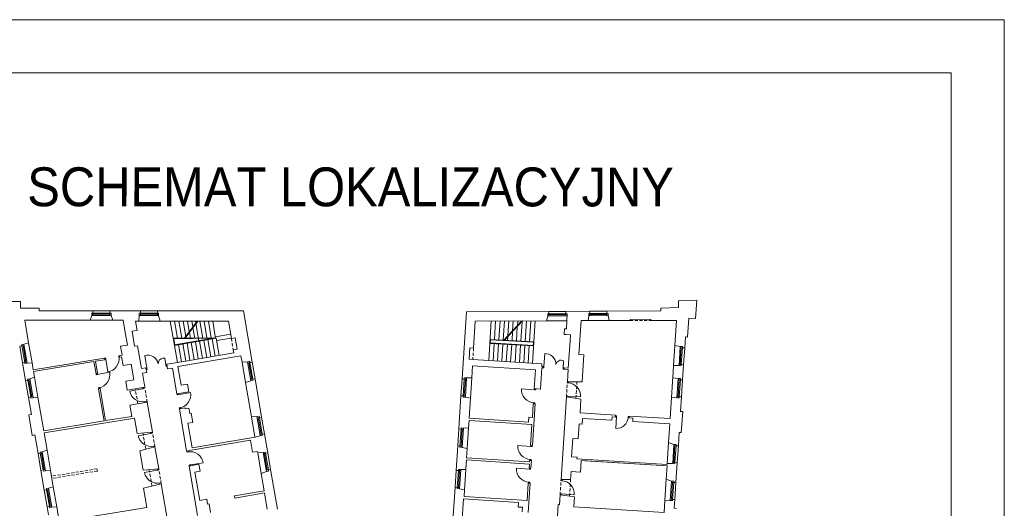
# Model space of a CAD drawing. Header units: centimetres. Extents: x 695802 to 711011, y 25963 to 44188.
# Tile 155 of 157: x 705828 to 706153, y 37601 to 37762. Entities that reach past the tile are written whole.
import ezdxf

# ---------------------------------------------------------------- set-up
doc = ezdxf.new("R2010")
doc.units = ezdxf.units.CM
doc.linetypes.add('DASHED', pattern=[19.05, 12.7, -6.35])
for name, color, linetype, lineweight in [('Drzwi i okna', 51, 'Continuous', 9), ('Opis', 102, 'Continuous', 9), ('Przekrojowa', 253, 'Continuous', 25), ('Ramka', 255, 'Continuous', 9), ('Widokowa', 140, 'Continuous', 9)]:
    doc.layers.add(name, color=color, linetype=linetype, lineweight=lineweight)
doc.layers.add('Obrys powierzchni', color=50, linetype='Continuous', lineweight=9, plot=False)
doc.styles.add('ARIELCE', font='arial.ttf', dxfattribs={"width": 0.9})

# ---------------------------------------------------------------- blocks, each defined once
blk = doc.blocks.new('zw$2918')
at = {"layer": 'Drzwi i okna', "color": 0, "lineweight": 0}
for p, q in [((677.6, -373.9), (670.5, -375.1)), ((671.9, -383), (678.9, -381.8)), ((679, -382.8), (677.6, -373.9)), ((678.9, -381.8), (692.5, -466.2)), ((763.4, -360), (769.2, -359.1)), ((764.8, -368.9), (763.4, -360)), ((764.7, -367.9), (770.3, -367)), ((950.2, -441.6), (936.3, -357.3)), ((1076.8, -429.8), (1067.9, -376)), ((3569.7, -430.1), (3574.6, -344.7)), ((950.2, -441.6), (943.7, -442.7)), ((951.7, -450.5), (945.2, -451.6)), ((950.2, -441.6), (951.7, -450.5)), ((1075.3, -420.9), (1081.8, -419.8)), ((1075.3, -420.9), (1076.8, -429.8)), ((1076.8, -429.8), (1083.3, -428.7)), ((3569.1, -439.1), (3562.6, -438.7)), ((3569.7, -430.1), (3563.1, -429.7)), ((3569.7, -430.1), (3569.1, -439.1)), ((3695.7, -447.3), (3698.8, -392.9)), ((3696.2, -438.3), (3695.7, -447.3)), ((3695.7, -447.3), (3702.3, -447.7)), ((3696.2, -438.3), (3702.8, -438.7)), ((615.9, -484.8), (614.8, -478.3)), ((624.8, -483.3), (615.9, -484.8)), ((620.3, -484.1), (704.4, -468.5)), ((623.8, -483.5), (622.7, -477)), ((639.5, -569), (630.7, -570.5)), ((630.7, -570.5), (631.8, -576.8)), ((639.7, -575.5), (638.6, -569.1)), ((920.3, -577.2), (836.2, -592.7)), ((919, -570.3), (920.3, -577.2)), ((919.3, -577.4), (928.1, -575.7)), ((928.1, -575.7), (926.8, -568.6)), ((3507.5, -583.5), (3422.1, -578)), ((3506.5, -583.4), (3515.4, -584)), ((3507.9, -576.5), (3507.5, -583.5)), ((3515.4, -584), (3515.9, -576.8)), ((3723.9, -538.3), (3724.4, -531.7)), ((3732.9, -538.9), (3723.9, -538.3)), ((3731.9, -538.8), (3732.4, -531.6)), ((3731.9, -538.8), (3731.9, -538.8)), ((1148.8, -617.6), (1147.7, -611.1)), ((1157.7, -616.2), (1148.8, -617.6)), ((1153.2, -616.9), (1237.4, -602)), ((1156.7, -616.3), (1155.6, -609.8)), ((3718.3, -625), (3717.9, -631.5)), ((3727.3, -625.6), (3718.3, -625)), ((3725.9, -632.7), (3726.3, -625.6)), ((3726.3, -625.6), (3811.7, -631)), ((935, -662.8), (943.9, -661.2)), ((936, -662.7), (937, -668.3)), ((943.9, -661.2), (944.9, -667)), ((1171.8, -701.9), (1162.9, -703.4)), ((1162.9, -703.4), (1164, -709.8)), ((1171.8, -708.5), (1170.8, -702.1)), ((3500.9, -670.1), (3509.9, -670.7)), ((3501.9, -670.2), (3501.5, -676.2)), ((3509.9, -670.7), (3509.5, -676.4)), ((4042.2, -762.9), (4048.6, -763.3)), ((4049.1, -755.3), (4042.6, -754.9)), ((4048.9, -758.8), (4044, -838.7)), ((4048.6, -764.3), (4049.1, -755.3)), ((4125.3, -769), (4125.9, -760)), ((4125.4, -768), (4132, -768.4)), ((4125.9, -760), (4132.5, -760.4)), ((976.6, -872), (892.5, -887.5)), ((975.4, -865.1), (976.6, -872)), ((975.6, -872.2), (984.5, -870.6)), ((984.5, -870.6), (983.2, -863.5)), ((991.4, -957.7), (1000.2, -956.1)), ((992.3, -957.5), (993.4, -963.1)), ((1000.2, -956.1), (1001.3, -961.8)), ((3483.3, -957.6), (3398, -952.1)), ((3482.3, -957.6), (3491.3, -958.1)), ((3483.8, -950.6), (3483.3, -957.6)), ((3491.3, -958.1), (3491.8, -950.9)), ((1214.4, -995), (1213.3, -988.5)), ((1223.3, -993.5), (1214.4, -995)), ((1222.3, -993.7), (1221.2, -987.2)), ((1237.4, -1079.3), (1228.5, -1080.7)), ((1228.5, -1080.7), (1229.6, -1087.1)), ((1236.4, -1079.4), (1320.8, -1065.5)), ((1237.5, -1085.8), (1236.4, -1079.4)), ((3473.5, -1107.4), (3388.1, -1101.9)), ((3473.9, -1100.4), (3473.5, -1107.4)), ((3476.7, -1044.3), (3485.7, -1044.9)), ((3477.7, -1044.3), (3477.3, -1050.3)), ((3481.4, -1107.9), (3481.9, -1100.7)), ((3485.7, -1044.9), (3485.3, -1050.6)), ((1018.1, -1114.5), (934, -1130)), ((1016.6, -1106.5), (1018.1, -1114.5)), ((1017.1, -1114.7), (1026, -1113.1)), ((1026, -1113.1), (1024.7, -1106)), ((3472.5, -1107.3), (3481.4, -1107.9)), ((1032.8, -1200.2), (1041.7, -1198.5)), ((1033.8, -1200), (1035, -1206.3)), ((1041.7, -1198.5), (1042.8, -1204.4)), ((3466.9, -1194), (3475.9, -1194.6)), ((3467.9, -1194.1), (3467.5, -1200.1)), ((3475.9, -1194.6), (3475.5, -1200.3)), ((3682.3, -1184), (3682.7, -1177.4)), ((3691.2, -1184.6), (3682.3, -1184)), ((3690.2, -1184.5), (3690.7, -1177.3)), ((3690.2, -1184.5), (3690.2, -1184.5)), ((3676.7, -1270.7), (3676.3, -1277.2)), ((3685.7, -1271.3), (3676.7, -1270.7)), ((3684.2, -1278.3), (3684.7, -1271.2)), ((3684.7, -1271.2), (3770, -1276.7))]:
    blk.add_line(p, q, dxfattribs=at)
for centre, radius, start, end in [((755.5, -366), 78.2, 187.54604, 190.84461), ((621.9, -492.7), 78.2, 278.14381, 281.44237), ((937.8, -653.4), 78.2, 98.76806, 102.06662), ((3505.8, -661.7), 78.2, 84.66809, 87.96665), ((1154.7, -625.5), 78.2, 277.70821, 281.00678), ((4047.9, -761), 77.8, 267.11022, 356.48427), ((4126.8, -764.7), 78.2, 174.84304, 178.1416), ((994.1, -948.3), 78.2, 98.76806, 102.06662), ((3481.7, -1035.8), 78.2, 84.66809, 87.96665), ((1220.4, -1002.9), 78.2, 277.70821, 281.00678), ((1035.6, -1190.7), 78.2, 98.76806, 102.06662), ((3471.9, -1185.6), 78.2, 84.66809, 87.96665)]:
    blk.add_arc(centre, radius, start, end, dxfattribs=at)
at = {"layer": 'Drzwi i okna', "color": 0, "lineweight": 0, "ltscale": 1.6}
for centre, radius, start, end in [((678.9, -380.6), 86.7, 279.07093, 10.68155), ((954.4, -427), 72.1, 11.91883, 104.55665), ((1059.5, -409.7), 34.7, 75.93657, 184.12913), ((3576.9, -416.8), 72.1, 359.21413, 91.85195), ((3682.4, -422.3), 33.7, 60.73539, 172.28706), ((619.1, -484.5), 86.7, 278.99845, 10.60907), ((3508.7, -583.7), 86.7, 176.19298, 267.80359), ((3725.1, -625.3), 86.7, 356.20358, 87.81419), ((921.5, -577.1), 86.7, 190.29295, 281.90356), ((1152, -617.3), 86.7, 278.56286, 10.17348), ((977.9, -872), 86.7, 190.29295, 281.90356), ((3484.5, -957.9), 86.7, 176.19298, 267.80359), ((1235.2, -1079.4), 86.7, 9.2331, 100.84372), ((3474.7, -1107.6), 86.7, 176.19298, 267.80359), ((1019.4, -1114.5), 86.7, 190.29295, 281.90356), ((3683.4, -1271), 86.7, 356.20358, 87.81419)]:
    blk.add_arc(centre, radius, start, end, dxfattribs=at)
at = {"layer": 'Przekrojowa', "color": 0, "lineweight": 0, "ltscale": 1.6}
for p, q in [((0, 0), (115, 0)), ((115, 0), (115, -45)), ((4577.8, 6.7), (4456.8, 3.7)), ((4456.8, 3.7), (4456.8, -41.3)), ((4570.1, -113.3), (4577.8, 6.7)), ((115, -45), (239, -45)), ((239, -45), (239, -63)), ((239, -63), (594, -63)), ((706, -63), (907, -63)), ((1019, -63), (1586.8, -63)), ((1644.6, -401), (1586.8, -63)), ((4340.8, -62.1), (3984.8, -64.7)), ((4456.8, -41.3), (4340.8, -44.1)), ((4340.8, -44.1), (4340.8, -62.1)), ((575.7, -125), (143.8, -125)), ((143.8, -125), (169.2, -273.1)), ((575.7, -125), (586.2, -92.8)), ((724.3, -125), (713.8, -92.8)), ((792.8, -125), (724.3, -125)), ((792.8, -125), (806.6, -205.4)), ((884.5, -192.1), (873.9, -129.9)), ((873.9, -129.9), (896.4, -129.9)), ((896.4, -129.9), (899.2, -92.8)), ((1038.1, -129.9), (1026.8, -92.8)), ((1038.1, -129.9), (1048.7, -129.9)), ((1048.7, -129.9), (1487.3, -129.9)), ((1506.9, -246.1), (1487.3, -129.9)), ((3029.2, -511.4), (3057.8, -68.3)), ((3057.8, -68.3), (3602.8, -67.7)), ((3116.9, -130), (3587.4, -129.3)), ((3587.4, -129.3), (3595.3, -97.5)), ((3872.8, -65.6), (3714.8, -66.8)), ((3718.4, -181.8), (3721.8, -129.5)), ((3801.1, -351.3), (3815.6, -127.2)), ((3815.6, -127.2), (3861.6, -127.2)), ((3861.6, -127.2), (3865.2, -95.4)), ((3999.3, -127.1), (3993.3, -94.3)), ((4139.3, -127), (3999.3, -127.1)), ((4139.3, -118.9), (4274.3, -118.8)), ((4139.3, -127), (4139.3, -118.9)), ((4274.3, -126.9), (4274.3, -118.8)), ((4443.9, -126.8), (4274.3, -126.9)), ((4433.2, -292.7), (4443.9, -126.8)), ((4517.1, -236.2), (4525.2, -110.4)), ((4525.2, -110.4), (4570.1, -113.3)), ((852, -197.7), (884.5, -192.1)), ((3105.4, -308.9), (3116.9, -130)), ((3703, -217.9), (3705.4, -181)), ((3718.4, -181.8), (3705.4, -181)), ((820.8, -288.6), (806.6, -205.4)), ((868.8, -296.3), (852, -197.7)), ((1531.7, -241.8), (1506.9, -246.1)), ((1531.7, -241.8), (1544.4, -315.9)), ((3716, -218.7), (3703, -217.9)), ((3744.4, -220.6), (3716, -218.7)), ((3744.4, -220.6), (3741.8, -260.9)), ((4498.5, -307.1), (4503.1, -235.3)), ((4503.1, -235.3), (4517.1, -236.2)), ((169.2, -273.1), (138.2, -283.2)), ((820.8, -288.6), (776, -296.3)), ((786.2, -356.1), (776, -296.3)), ((888.5, -292.9), (868.8, -296.3)), ((888.5, -292.9), (914.4, -444.3)), ((1544.4, -315.9), (1519.4, -320.2)), ((1522.7, -340.3), (1519.4, -320.2)), ((3080.4, -307.2), (3075.6, -382.1)), ((3105.4, -308.9), (3080.4, -307.2)), ((3741.8, -260.9), (3730.3, -440.5)), ((4433.2, -292.7), (4469.3, -297.5)), ((670.5, -375.1), (199.8, -452.3)), ((672.2, -385.2), (610.1, -395.3)), ((670.5, -375.1), (672.2, -385.2)), ((786.2, -356.1), (769.2, -358.9)), ((769.2, -358.9), (770.9, -369)), ((782.8, -367), (770.9, -369)), ((792.5, -424.2), (782.8, -367)), ((1570.5, -359.3), (1154.5, -430.4)), ((1522.7, -340.3), (1231.6, -390.1)), ((1577.8, -400.7), (1570.5, -359.3)), ((3100.5, -383.7), (3075.6, -382.1)), ((3556.6, -413.2), (3100.5, -383.7)), ((3833.1, -353.4), (3801.1, -351.3)), ((3821.6, -530.6), (3833.1, -353.4)), ((149.1, -523.5), (129, -406.2)), ((191.8, -405.2), (159.6, -408.7)), ((191.8, -405.2), (199.8, -452.3)), ((600.2, -397), (201.5, -462.3)), ((614.1, -478.4), (600.2, -397)), ((624, -476.8), (610.1, -395.3)), ((846.8, -414.9), (792.5, -424.2)), ((864.5, -518.4), (846.8, -414.9)), ((914.4, -444.3), (906.1, -395.8)), ((943.1, -439.4), (914.4, -444.3)), ((943.1, -439.4), (948.3, -470)), ((1112.7, -410.4), (1081.1, -415.8)), ((1081.1, -415.8), (1086.3, -446.4)), ((1117.9, -441), (1086.3, -446.4)), ((1231.6, -390.1), (1112.7, -410.4)), ((1117.9, -441), (1147.1, -611.2)), ((1154.5, -430.4), (1175.6, -553.6)), ((1577.8, -400.7), (1613.9, -398.4)), ((3099, -424.8), (3093.8, -504.8)), ((3514.1, -451.6), (3099, -424.8)), ((3506, -576.3), (3514.1, -451.6)), ((3555, -438.2), (3546, -578.9)), ((3555, -438.2), (3562.6, -438.7)), ((3555.6, -429.2), (3556.6, -413.2)), ((3555.6, -429.2), (3563.1, -429.7)), ((3562.6, -438.7), (3563.1, -429.7)), ((3702.3, -447.7), (3702.8, -438.7)), ((3729.7, -449.5), (3702.3, -447.7)), ((3730.3, -440.5), (3702.8, -438.7)), ((3724.4, -531.7), (3729.7, -449.5)), ((4424.8, -424.2), (4419.6, -504.3)), ((4424.8, -424), (4461.1, -424.7)), ((4484.8, -518.7), (4491.3, -418.9)), ((208.1, -500.8), (177.1, -510.9)), ((201.5, -462.3), (208.1, -500.8)), ((624, -476.8), (614.1, -478.4)), ((864.5, -518.4), (810.2, -527.7)), ((948.3, -470), (919.7, -474.9)), ((935.4, -567.2), (919.7, -474.9)), ((1706.6, -763.8), (1663.4, -511.4)), ((3093.8, -504.8), (3059.4, -505.5)), ((4419.6, -504.3), (4455.6, -509)), ((640.8, -575.3), (631, -576.9)), ((667.3, -789.3), (631, -576.9)), ((677.2, -787.7), (640.8, -575.3)), ((820.4, -586.8), (810.2, -527.7)), ((935.4, -567.2), (820.4, -586.8)), ((1175.6, -553.6), (1218.5, -546.3)), ((1218.5, -546.3), (1227.3, -597.5)), ((1600.9, -536.9), (1635.4, -524.1)), ((1600.9, -536.9), (1639.6, -763.5)), ((3506, -576.3), (3546, -578.9)), ((3724.4, -531.7), (3821.6, -530.6)), ((168, -633.9), (187.4, -747.3)), ((230.7, -632.9), (198.5, -636.4)), ((230.7, -632.9), (268.6, -854.6)), ((1147.1, -611.2), (1227.3, -597.5)), ((3022, -623.1), (3007.9, -842.7)), ((3085.1, -640), (3051.2, -632.8)), ((3076.5, -772.1), (3085.1, -640)), ((3682.7, -1177.4), (3717.9, -631.5)), ((3717.9, -631.5), (3814.2, -645.2)), ((3808.4, -736.6), (3814.2, -645.2)), ((4411.1, -635.7), (4402.1, -774.6)), ((4411.1, -635.5), (4447.4, -636.3)), ((4477.6, -630.5), (4471.4, -726.3)), ((952.3, -665.7), (837.2, -685.4)), ((849.8, -759.3), (837.2, -685.4)), ((986, -863), (952.3, -665.7)), ((1201.3, -703.4), (1164, -709.8)), ((1164, -709.8), (1211.7, -988.7)), ((1202.4, -709.9), (1201.3, -703.4)), ((1226.8, -705.7), (1202.4, -709.9)), ((1232.8, -740.6), (1226.8, -705.7)), ((3493.7, -766.9), (3499.6, -676.1)), ((3511.6, -676.9), (3493.9, -951.3)), ((3499.6, -676.1), (3511.6, -676.9)), ((187.4, -747.3), (169.6, -750.3)), ((192.7, -885.4), (169.6, -750.3)), ((867.8, -770.8), (271, -868.7)), ((849.8, -759.3), (677.2, -787.7)), ((867.8, -770.8), (885.2, -872.3)), ((1242.7, -738.9), (1232.8, -740.6)), ((1253, -799.1), (1242.7, -738.9)), ((1639.6, -763.5), (1676, -761.1)), ((3468.7, -797.4), (3076.5, -772.1)), ((3468.7, -797.4), (3470.8, -765.5)), ((3470.8, -765.5), (3493.7, -766.9)), ((4042.9, -751.6), (3808.4, -736.6)), ((3824.1, -772.7), (3821.6, -810.6)), ((3824.1, -772.7), (4017.7, -785.1)), ((4019.1, -763.1), (4017.7, -785.1)), ((4042, -764.6), (4019.1, -763.1)), ((4042, -764.6), (4042.9, -751.6)), ((4131.9, -770.3), (4132.7, -757.4)), ((4156.8, -771.9), (4131.9, -770.3)), ((4156.8, -771.9), (4131.9, -770.3)), ((4402.1, -774.6), (4132.7, -757.4)), ((4156.8, -771.9), (4155.4, -793.9)), ((4471.4, -726.3), (4485.4, -727.2)), ((4485.4, -727.2), (4476.4, -866.3)), ((667.3, -789.3), (268.6, -854.6)), ((1182.4, -817.2), (1182.4, -817.2)), ((1219.4, -804.8), (1253, -799.1)), ((1247.4, -967.4), (1219.4, -804.8)), ((3072.4, -836.1), (3038.1, -836.8)), ((3075.6, -786), (3072.4, -836.1)), ((3490.8, -812.8), (3075.6, -786)), ((3481.9, -950.6), (3490.8, -812.8)), ((3802.7, -809.4), (3796.4, -907.2)), ((3821.6, -810.6), (3802.7, -809.4)), ((4155.4, -793.9), (4399.9, -809.5)), ((4392, -931.6), (4399.9, -809.5)), ((210.4, -882.3), (192.7, -885.4)), ((231.5, -1005.5), (210.4, -882.3)), ((271, -868.7), (290.5, -982.8)), ((986, -863), (885.2, -872.3)), ((1663.3, -896.3), (1247.4, -967.4)), ((1725.5, -874.2), (1747, -1000.4)), ((3760.4, -904.9), (3752.6, -1026.6)), ((3796.4, -907.2), (3760.4, -904.9)), ((4456.7, -954.2), (4462.5, -865.4)), ((4462.5, -865.4), (4476.4, -866.3)), ((1002.9, -961.6), (902.6, -986)), ((1027.5, -1105.5), (1002.9, -961.6)), ((1242.1, -983.5), (1633.1, -916.7)), ((1646.8, -996.7), (1633.1, -916.7)), ((3000.7, -954.5), (2990.2, -1116.1)), ((3063.7, -971.3), (3029.9, -964.1)), ((3063.7, -971.3), (3059.7, -1033.5)), ((3481.9, -950.6), (3493.9, -951.3)), ((4392, -931.6), (4427.5, -944.6)), ((290.5, -982.8), (259.5, -992.9)), ((902.6, -986), (924.6, -1115)), ((1211.7, -988.7), (1242.1, -983.5)), ((1646.8, -996.7), (1679.4, -991.1)), ((1681, -1001), (1679.4, -991.1)), ((1681, -1001), (1716.4, -997.7)), ((3474.8, -1060.3), (3059.7, -1033.5)), ((3788.5, -1028.9), (3752.6, -1026.6)), ((3788.5, -1028.9), (3787.9, -1038.9)), ((3787.9, -1038.9), (4382.6, -1077)), ((1228.6, -1087.3), (1259, -1082.1)), ((1228.6, -1087.3), (1248.8, -1083.8)), ((1228.6, -1087.3), (1284.5, -1413.5)), ((1259, -1082.1), (1293.5, -1076.2)), ((1293.5, -1076.2), (1301.3, -1121.5)), ((3058.8, -1047.5), (3054.8, -1109.5)), ((3473.9, -1074.3), (3058.8, -1047.5)), ((3472.2, -1100.2), (3473.9, -1074.3)), ((3472.2, -1100.2), (3484.2, -1101)), ((3475.5, -1050.3), (3474.8, -1060.3)), ((3475.5, -1050.3), (3487.4, -1051.1)), ((3487.4, -1051.1), (3484.2, -1101)), ((3811.2, -1127.4), (3816.2, -1050.6)), ((3816.2, -1050.6), (4382, -1087.1)), ((3816.2, -1050.6), (4382, -1087.1)), ((3841.1, -1052.2), (4382, -1087.1)), ((3841.1, -1052.2), (4382, -1087.1)), ((4376.4, -1174.1), (4382, -1087.1)), ((4382.6, -1077), (4383, -1071.3)), ((4383, -1071.1), (4419.3, -1071.8)), ((4441.1, -1196.7), (4449.5, -1066)), ((272.8, -1247), (250.4, -1115.9)), ((313.1, -1114.9), (280.9, -1118.4)), ((313.1, -1114.9), (331.8, -1224.3)), ((1027.5, -1105.5), (924.6, -1115)), ((1266.8, -1127.4), (1301.3, -1121.5)), ((1266.8, -1127.4), (1298.9, -1314.7)), ((1704.1, -1135.7), (1737.9, -1123.4)), ((1723.7, -1250.3), (1704.1, -1135.7)), ((1810.6, -1372), (1765.9, -1110.8)), ((3054.8, -1109.5), (3020.4, -1110.3)), ((3749.3, -1123.4), (3745.9, -1176.6)), ((3749.3, -1123.4), (3811.2, -1127.4)), ((331.8, -1224.3), (300.8, -1234.4)), ((328.7, -1206.3), (331.8, -1224.3)), ((1044.3, -1204), (926.5, -1232.8)), ((926.5, -1232.8), (948.4, -1361.1)), ((1088.2, -1460.3), (1044.3, -1204)), ((2983, -1227.9), (2966.9, -1477.4)), ((3465.8, -1200), (3458.3, -1315.8)), ((3477.8, -1200.8), (3465.4, -1393.4)), ((3465.8, -1200), (3477.8, -1200.8)), ((3682.7, -1177.4), (3745.9, -1176.6)), ((4376.4, -1174.1), (4411.9, -1187.1)), ((1723.7, -1250.3), (1526.9, -1284)), ((1526.9, -1284), (1529.3, -1298.8)), ((1529.3, -1298.8), (1726.2, -1265.1)), ((1744.4, -1371.7), (1726.2, -1265.1)), ((3046.1, -1244.7), (3012.2, -1237.6)), ((3046.1, -1244.7), (3043.2, -1289)), ((3458.3, -1315.8), (3043.2, -1289)), ((3676.3, -1277.2), (3672, -1343)), ((3676.3, -1277.2), (3771.6, -1290.7)), ((3771.6, -1290.7), (3767.4, -1356)), ((291.7, -1357.4), (300.8, -1410.7)), ((354.4, -1356.4), (322.2, -1359.9)), ((354.4, -1356.4), (371.4, -1455.7)), ((948.4, -1361.1), (371.4, -1455.7)), ((1298.9, -1314.7), (1345.2, -1306.8)), ((1345.2, -1306.8), (1350.6, -1338.3)), ((1350.6, -1338.3), (1360.5, -1336.6)), ((1360.5, -1336.6), (1370.3, -1393.8)), ((3028.5, -1470.8), (3039.3, -1304.8)), ((3401.4, -1328.2), (3039.3, -1304.8)), ((3401.4, -1328.2), (3399.5, -1358.1)), ((3427.4, -1359.9), (3399.5, -1358.1)), ((3427.4, -1359.9), (3425.5, -1389.8)), ((3658.2, -1417.3), (3663, -1342.5)), ((3672, -1343), (3663, -1342.5)), ((3767.4, -1356), (4362.2, -1394.4)), ((4367.4, -1313.8), (4362.2, -1394.4)), ((4367.4, -1313.6), (4403.7, -1314.3)), ((4430.1, -1366.4), (4433.9, -1308.5)), ((4430.1, -1366.4), (4444.1, -1367.3))]:
    blk.add_line(p, q, dxfattribs=at)
at = {"layer": 'Przekrojowa', "color": 0, "lineweight": 0}
for p, q in [((594, -78), (594, -63)), ((594, -63), (594, -78)), ((706, -78), (706, -63)), ((706, -63), (706, -78)), ((907, -78), (907, -63)), ((907, -63), (907, -78)), ((1019, -78), (1019, -63)), ((1019, -63), (1019, -78)), ((3984.9, -79.7), (3984.8, -64.7)), ((3984.8, -64.7), (3984.9, -79.7)), ((586.2, -92.8), (586.2, -78)), ((586.2, -78), (594, -78)), ((713.8, -78), (706, -78)), ((713.8, -92.8), (713.8, -78)), ((899.2, -92.8), (899.2, -78)), ((899.2, -78), (907, -78)), ((1026.8, -78), (1019, -78)), ((1026.8, -92.8), (1026.8, -78)), ((3595.2, -82.7), (3603, -82.6)), ((3595.3, -97.5), (3595.2, -82.7)), ((3603, -82.6), (3602.8, -67.7)), ((3602.8, -67.7), (3603, -82.6)), ((3714.9, -81.8), (3714.8, -66.8)), ((3714.8, -66.8), (3714.9, -81.8)), ((3722.7, -81.7), (3714.9, -81.8)), ((3721.8, -129.6), (3722.7, -81.7)), ((3865.2, -95.4), (3865.1, -80.6)), ((3865.1, -80.6), (3872.9, -80.6)), ((3872.9, -80.6), (3872.8, -65.6)), ((3872.8, -65.6), (3872.9, -80.6)), ((3992.7, -79.7), (3984.9, -79.7)), ((3992.8, -94.5), (3992.7, -79.7)), ((124.9, -293.3), (110.2, -295.8)), ((110.2, -295.8), (124.9, -293.3)), ((138.2, -283.2), (123.6, -285.7)), ((123.6, -285.7), (124.9, -293.3)), ((4469.3, -297.5), (4484.1, -298.4)), ((4484.1, -298.4), (4483.6, -306.2)), ((4483.6, -306.2), (4498.5, -307.1)), ((4498.5, -307.1), (4483.6, -306.2)), ((143.8, -403.7), (129, -406.2)), ((129, -406.2), (143.8, -403.7)), ((145.1, -411.4), (143.8, -403.7)), ((159.7, -408.9), (145.1, -411.4)), ((1613.9, -398.4), (1628.5, -395.9)), ((1628.5, -395.9), (1629.8, -403.6)), ((1629.8, -403.6), (1644.6, -401)), ((1644.6, -401), (1629.8, -403.6)), ((4461.1, -424.7), (4475.8, -425.7)), ((4475.8, -425.7), (4476.3, -417.9)), ((4476.3, -417.9), (4491.3, -418.9)), ((4491.3, -418.9), (4476.3, -417.9)), ((177.1, -510.9), (162.5, -513.3)), ((162.5, -513.3), (163.8, -521)), ((1648.7, -513.9), (1663.4, -511.4)), ((1663.4, -511.4), (1648.7, -513.9)), ((1650, -521.6), (1648.7, -513.9)), ((3044.2, -512.3), (3029.2, -511.4)), ((3029.2, -511.4), (3044.2, -512.3)), ((3044.7, -504.6), (3044.2, -512.3)), ((3059.4, -505.5), (3044.7, -504.6)), ((4455.6, -509), (4470.4, -510)), ((4470.4, -510), (4469.9, -517.7)), ((4469.9, -517.7), (4484.8, -518.7)), ((4484.8, -518.7), (4469.9, -517.7)), ((163.8, -521), (149.1, -523.5)), ((149.1, -523.5), (163.8, -521)), ((1635.4, -524.1), (1650, -521.6)), ((182.7, -631.4), (168, -633.9)), ((168, -633.9), (182.7, -631.4)), ((184, -639.1), (182.7, -631.4)), ((198.6, -636.6), (184, -639.1)), ((3037, -624.1), (3022, -623.1)), ((3022, -623.1), (3037, -624.1)), ((3036.5, -631.9), (3037, -624.1)), ((3051.2, -632.8), (3036.5, -631.9)), ((4447.4, -636.3), (4462.2, -637.3)), ((4462.2, -637.3), (4462.7, -629.5)), ((4462.7, -629.5), (4477.6, -630.5)), ((4477.6, -630.5), (4462.7, -629.5)), ((1676, -761.1), (1690.5, -758.6)), ((1690.5, -758.6), (1691.9, -766.3)), ((1691.9, -766.3), (1706.6, -763.8)), ((1706.6, -763.8), (1691.9, -766.3)), ((3022.8, -843.6), (3007.9, -842.7)), ((3007.9, -842.7), (3022.8, -843.6)), ((3023.3, -835.9), (3022.8, -843.6)), ((3038.1, -836.8), (3023.3, -835.9)), ((1663.3, -896.3), (1712, -884.4)), ((1710.7, -876.7), (1725.5, -874.2)), ((1725.5, -874.2), (1710.7, -876.7)), ((1712, -884.4), (1710.7, -876.7)), ((3015.6, -955.4), (3000.7, -954.5)), ((3000.7, -954.5), (3015.6, -955.4)), ((3015.1, -963.2), (3015.6, -955.4)), ((3029.9, -964.1), (3015.1, -963.2)), ((4427.5, -944.6), (4442.3, -945.5)), ((4442.3, -945.5), (4441.8, -953.3)), ((4441.8, -953.3), (4456.7, -954.2)), ((4456.7, -954.2), (4441.8, -953.3)), ((246.2, -1003), (231.5, -1005.5)), ((231.5, -1005.5), (246.2, -1003)), ((259.5, -992.9), (244.9, -995.4)), ((244.9, -995.4), (246.2, -1003)), ((1716.4, -997.7), (1731, -995.2)), ((1731, -995.2), (1732.3, -1002.9)), ((1732.3, -1002.9), (1747, -1000.4)), ((1747, -1000.4), (1732.3, -1002.9)), ((4419.3, -1071.8), (4434.1, -1072.8)), ((4434.1, -1072.8), (4434.6, -1065)), ((4434.6, -1065), (4449.5, -1066)), ((4449.5, -1066), (4434.6, -1065)), ((265.1, -1113.4), (250.4, -1115.9)), ((250.4, -1115.9), (265.1, -1113.4)), ((266.4, -1121.1), (265.1, -1113.4)), ((281, -1118.6), (266.4, -1121.1)), ((1737.9, -1123.4), (1752.5, -1120.9)), ((1751.2, -1113.3), (1765.9, -1110.8)), ((1765.9, -1110.8), (1751.2, -1113.3)), ((1752.5, -1120.9), (1751.2, -1113.3)), ((3005.2, -1117.1), (2990.2, -1116.1)), ((2990.2, -1116.1), (3005.2, -1117.1)), ((3005.7, -1109.3), (3005.2, -1117.1)), ((3020.4, -1110.3), (3005.7, -1109.3)), ((300.8, -1234.4), (286.2, -1236.8)), ((2997.9, -1228.8), (2983, -1227.9)), ((2983, -1227.9), (2997.9, -1228.8)), ((2997.4, -1236.6), (2997.9, -1228.8)), ((4411.9, -1187.1), (4426.7, -1188)), ((4426.7, -1188), (4426.2, -1195.8)), ((4426.2, -1195.8), (4441.1, -1196.7)), ((4441.1, -1196.7), (4426.2, -1195.8)), ((287.5, -1244.5), (272.8, -1247)), ((272.8, -1247), (287.5, -1244.5)), ((286.2, -1236.8), (287.5, -1244.5)), ((3012.2, -1237.6), (2997.4, -1236.6)), ((306.4, -1354.9), (291.7, -1357.4)), ((291.7, -1357.4), (306.4, -1354.9)), ((307.7, -1362.6), (306.4, -1354.9)), ((322.3, -1360.1), (307.7, -1362.6)), ((4403.7, -1314.3), (4418.4, -1315.3)), ((4418.4, -1315.3), (4418.9, -1307.5)), ((4418.9, -1307.5), (4433.9, -1308.5)), ((4433.9, -1308.5), (4418.9, -1307.5))]:
    blk.add_line(p, q, dxfattribs=at)
at = {"layer": 'Widokowa', "color": 0, "lineweight": 0, "ltscale": 1.6}
for p, q in [((706, -63), (594, -63)), ((1019, -63), (907, -63)), ((3872.8, -65.6), (3984.8, -64.7)), ((724.3, -125), (575.7, -125)), ((1038.1, -129.9), (896.4, -129.9)), ((1104.1, -129.9), (1131.6, -290.7)), ((1132.5, -129.9), (1152, -243.5)), ((1160.9, -129.9), (1180.3, -243.2)), ((1189.3, -129.9), (1206.7, -231.2)), ((1198.1, -242.9), (1280.4, -129.9)), ((1202.6, -243.2), (1285, -129.9)), ((1217.7, -129.9), (1229.7, -199.6)), ((1246.2, -129.9), (1252.7, -168)), ((1270.2, -129.9), (1272.1, -141.3)), ((1298.6, -129.9), (1318.2, -244.7)), ((1327, -129.9), (1346, -241.4)), ((1355.4, -129.9), (1374.4, -241.1)), ((1383.8, -129.9), (1403.3, -244.3)), ((3205.3, -390.5), (3222.1, -129.8)), ((3243.2, -253), (3251.2, -129.8)), ((3272.2, -254.6), (3280.2, -129.7)), ((3301.2, -256.2), (3309.3, -129.7)), ((3305.2, -256.4), (3424.3, -129.5)), ((3309.4, -256.6), (3428.7, -129.5)), ((3332, -227.8), (3338.4, -129.7)), ((3363.2, -194.6), (3367.4, -129.6)), ((3394.5, -161.3), (3396.5, -129.6)), ((3445.9, -264.2), (3454.6, -129.5)), ((3474.9, -265.8), (3483.7, -129.5)), ((3494.8, -407.3), (3512.8, -129.4)), ((3587.4, -129.3), (3721.9, -129.2)), ((3602.8, -67.7), (3714.8, -66.8)), ((3861.6, -127.2), (3999.3, -127.1)), ((3861.6, -127.2), (3999.3, -127.1)), ((1253.6, -173.2), (1265.4, -242.3)), ((1273, -146.5), (1292.4, -260.2)), ((3388, -261), (3394.1, -166.3)), ((3417, -262.6), (3425.3, -133.1)), ((1123.6, -243.8), (1402.8, -240.8)), ((1124.1, -246.8), (1387.5, -243.9)), ((1134.1, -287.3), (1127.1, -246.8)), ((1387.5, -243.9), (1131.1, -287.8)), ((1407.6, -243.5), (1131.6, -290.7)), ((1207.6, -236.4), (1208.7, -242.9)), ((1230.6, -204.8), (1237, -242.6)), ((1324.8, -257.7), (1344.2, -370.8)), ((1352.4, -253), (1371.8, -366.1)), ((1380, -248.3), (1399.4, -361.4)), ((1401.5, -234.5), (1501.9, -217.7)), ((1407.6, -243.5), (1427, -356.7)), ((1410.2, -258.4), (1506.2, -242.4)), ((3214.3, -251.4), (3503.9, -267.4)), ((3215.8, -274.9), (3217.1, -254.5)), ((3217.1, -254.5), (3500.7, -270.2)), ((3330.1, -257.8), (3331.7, -232.8)), ((3359.1, -259.4), (3362.9, -199.6)), ((110.2, -295.8), (129, -406.2)), ((169.2, -273.1), (191.8, -405.2)), ((1131.6, -290.7), (1151, -403.9)), ((1159.2, -286), (1178.6, -399.2)), ((1186.8, -281.3), (1206.2, -394.4)), ((1214.4, -276.6), (1233.8, -389.7)), ((1242, -271.9), (1261.4, -385)), ((1269.6, -267.1), (1289, -380.3)), ((1297.2, -262.4), (1316.6, -375.6)), ((3212.6, -277.7), (3502.1, -293.8)), ((3215.8, -274.9), (3499.3, -290.6)), ((3234.2, -392.4), (3241.5, -279.4)), ((3263.2, -394.2), (3270.5, -281)), ((3292.1, -396.1), (3299.5, -282.6)), ((3321.1, -398), (3328.4, -284.2)), ((3350, -399.9), (3357.4, -285.8)), ((3378.9, -401.7), (3386.3, -287.4)), ((3407.9, -403.6), (3415.3, -289)), ((3436.8, -405.5), (3444.2, -290.6)), ((3465.8, -407.3), (3473.2, -292.2)), ((3499.3, -290.6), (3500.7, -270.2)), ((4424.8, -424.2), (4433.2, -292.7)), ((4491.3, -418.9), (4498.5, -307.1)), ((1600.9, -536.9), (1577.8, -400.7)), ((1663.4, -511.4), (1644.6, -401)), ((208.1, -500.8), (230.7, -632.9)), ((3029.2, -511.4), (3022, -623.1)), ((3093.8, -504.8), (3085.1, -640)), ((4411.1, -635.7), (4420.1, -496)), ((4477.6, -630.5), (4484.8, -518.7)), ((149.1, -523.5), (168, -633.9)), ((1662.4, -896.5), (1639.6, -763.5)), ((1725.5, -874.2), (1706.6, -763.8)), ((3007.9, -842.7), (3000.7, -954.5)), ((3072.4, -836.1), (3063.7, -971.3)), ((4383, -1071.3), (4392, -931.6)), ((4449.5, -1066), (4456.7, -954.2)), ((231.5, -1005.5), (250.4, -1115.9)), ((290.5, -982.8), (313.1, -1114.9)), ((1704.1, -1135.7), (1680.9, -1000.1)), ((1765.9, -1110.8), (1747, -1000.4)), ((2990.2, -1116.1), (2983, -1227.9)), ((3054.8, -1109.5), (3046.1, -1244.7)), ((331.8, -1224.3), (354.4, -1356.4)), ((4367.4, -1313.8), (4376.4, -1174.1)), ((4433.9, -1308.5), (4441.1, -1196.7)), ((272.8, -1247), (291.7, -1357.4))]:
    blk.add_line(p, q, dxfattribs=at)
at = {"layer": 'Widokowa', "color": 0, "lineweight": 0}
for p, q in [((586.2, -92.8), (713.8, -92.8)), ((593.8, -78), (706, -78)), ((594, -78), (594, -92.8)), ((594, -85.4), (706, -85.4)), ((706, -78), (706, -92.8)), ((899.2, -92.8), (1026.8, -92.8)), ((906.8, -78), (1019, -78)), ((907, -78), (907, -92.8)), ((907, -85.4), (1019, -85.4)), ((1019, -78), (1019, -92.8)), ((3722.4, -96.5), (3595.3, -97.5)), ((3715.2, -81.8), (3603, -82.6)), ((3603, -82.6), (3603.1, -97.4)), ((3715, -89.2), (3603, -90)), ((3714.9, -81.8), (3715.1, -96.6)), ((3992.8, -94.5), (3865.2, -95.4)), ((3985.1, -79.7), (3872.9, -80.6)), ((3872.9, -80.6), (3873, -95.4)), ((3985, -87.1), (3873, -88)), ((3984.9, -79.7), (3985, -94.5)), ((124.9, -293.3), (139.5, -290.8)), ((143.8, -403.9), (124.9, -293.3)), ((151.1, -402.5), (132.2, -292.1)), ((159.7, -408.9), (138.2, -283.2)), ((4469.3, -297.5), (4461.1, -424.7)), ((4483.6, -306.2), (4468.8, -305.2)), ((4476.2, -305.7), (4469, -417.5)), ((4483.6, -305.9), (4476.3, -417.9)), ((143.8, -403.7), (158.4, -401.2)), ((1613.9, -398.4), (1635.4, -524.1)), ((1629.8, -403.6), (1615.2, -406)), ((1622.5, -404.8), (1641.4, -515.2)), ((1629.8, -403.3), (1648.7, -513.9)), ((4476.3, -417.9), (4461.6, -417)), ((163.8, -521), (178.4, -518.5)), ((190, -630.2), (171.1, -519.8)), ((198.6, -636.6), (177.1, -510.9)), ((1648.7, -513.9), (1634.1, -516.4)), ((3036.9, -624.3), (3044.2, -512.3)), ((3044.2, -512.3), (3058.9, -513.3)), ((3044.3, -624.6), (3051.6, -512.8)), ((3051.2, -632.8), (3059.4, -505.5)), ((4455.6, -509), (4447.4, -636.3)), ((4469.9, -517.7), (4455.1, -516.8)), ((4462.5, -517.3), (4455.3, -629)), ((4469.9, -517.5), (4462.7, -629.5)), ((182.7, -631.6), (163.8, -521)), ((182.7, -631.4), (197.3, -628.9)), ((3037, -624.1), (3051.7, -625.1)), ((4462.7, -629.5), (4447.9, -628.5)), ((1676, -761.1), (1697.5, -886.9)), ((1691.9, -766.3), (1677.3, -768.8)), ((1684.6, -767.5), (1703.4, -877.9)), ((1691.8, -766.1), (1710.7, -876.7)), ((3015.6, -955.6), (3022.8, -843.6)), ((3022.8, -843.6), (3037.6, -844.6)), ((3023, -955.9), (3030.2, -844.1)), ((3029.9, -964.1), (3038.1, -836.8)), ((1710.7, -876.7), (1696.1, -879.2)), ((3015.6, -955.4), (3030.4, -956.4)), ((4427.5, -944.6), (4419.3, -1071.8)), ((4441.8, -953.3), (4427, -952.3)), ((4434.4, -952.8), (4427.2, -1064.6)), ((4441.8, -953.1), (4434.6, -1065)), ((246.2, -1003), (260.8, -1000.5)), ((265.2, -1113.6), (246.2, -1003)), ((272.4, -1112.2), (253.5, -1001.8)), ((281, -1118.6), (259.5, -992.9)), ((1716.4, -997.7), (1737.9, -1123.4)), ((1732.3, -1002.9), (1717.7, -1005.4)), ((1725, -1004.1), (1743.9, -1114.5)), ((1732.3, -1002.6), (1751.2, -1113.3)), ((4434.6, -1065), (4419.8, -1064.1)), ((265.1, -1113.4), (279.7, -1110.9)), ((1751.2, -1113.3), (1736.6, -1115.8)), ((2997.9, -1229.1), (3005.2, -1117.1)), ((3005.2, -1117.1), (3019.9, -1118)), ((3005.3, -1229.3), (3012.5, -1117.6)), ((3012.2, -1237.6), (3020.4, -1110.3)), ((322.3, -1360.1), (300.8, -1234.4)), ((2997.9, -1228.8), (3012.7, -1229.8)), ((4411.9, -1187.1), (4403.7, -1314.3)), ((4426.2, -1195.8), (4411.4, -1194.8)), ((4418.8, -1195.3), (4411.6, -1307.1)), ((4426.2, -1195.5), (4418.9, -1307.5)), ((287.5, -1244.5), (302.1, -1242)), ((306.5, -1355.1), (287.5, -1244.5)), ((313.7, -1353.7), (294.8, -1243.3)), ((306.4, -1354.9), (321, -1352.4)), ((4418.9, -1307.5), (4404.2, -1306.6))]:
    blk.add_line(p, q, dxfattribs=at)
at = {"layer": 'Widokowa', "color": 0, "linetype": 'DASHED', "lineweight": 0, "ltscale": 1.6}
for p, q in [((4139.3, -127), (4274.3, -126.9)), ((1506.9, -246.1), (1519.4, -320.2)), ((3105.4, -308.9), (3100.5, -383.7)), ((890.3, -675.7), (871.9, -578)), ((952.3, -665.7), (935.4, -567.2)), ((3717.9, -631.5), (3724.4, -531.7)), ((3780.5, -640.4), (3787.6, -531)), ((941.8, -976.5), (923.4, -868.8)), ((1002.9, -961.6), (986, -863)), ((620.2, -1105.5), (319.9, -1154.8)), ((622.8, -1120.3), (322.5, -1169.5)), ((620.2, -1105.5), (622.8, -1120.3)), ((983.2, -1218.9), (964.8, -1111.3)), ((1044.3, -1204), (1027.5, -1105.5)), ((3676.3, -1277.2), (3682.7, -1177.4)), ((3738.8, -1286.1), (3745.9, -1176.6))]:
    blk.add_line(p, q, dxfattribs=at)

msp = doc.modelspace()

# ---------------------------------------------------------------- linework, layer by layer
at = {"layer": 'Obrys powierzchni', "ltscale": 1.6}
for points in [[(704052.62, 37762.32), (706152.62, 37762.32), (706152.62, 36277.32), (704052.62, 36277.32)], [(704070.12, 37744.82), (706135.12, 37744.82), (706135.12, 36294.82), (704070.12, 36294.82)]]:
    msp.add_lwpolyline(points, close=True, dxfattribs=at)

# ---------------------------------------------------------------- block references
at = {"layer": 'Ramka', "xscale": 0.05, "yscale": 0.05, "zscale": 0.05}
msp.add_blockref('zw$2918', (705822.23, 37669.34), dxfattribs=at)

# ---------------------------------------------------------------- texts
at = {"layer": 'Opis', "insert": (705830.24, 37713.58), "char_height": 14, "width": 724.063, "attachment_point": 1, "rotation": 359.981, "style": 'ARIELCE'}
msp.add_mtext('\\pxsm1,ql;{\\fArial|b0|i0|c238|p34;\\H0.916668x;SCHEMAT LOKALIZACYJNY}', dxfattribs=at)

doc.saveas('drawing.dxf')
